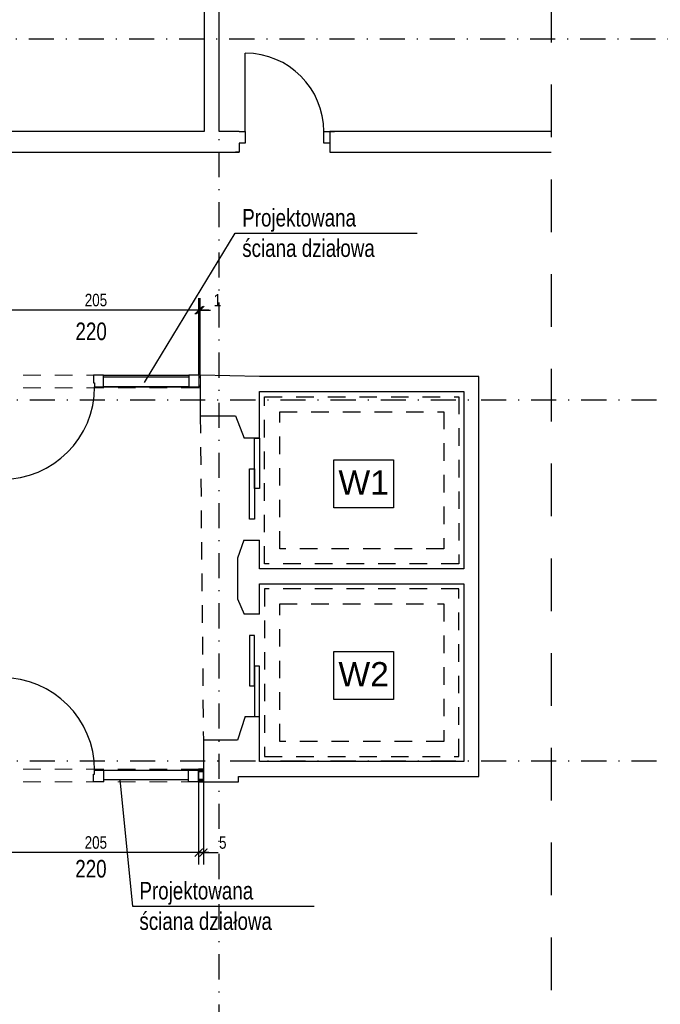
# Model space of a CAD drawing. Header units: metres. Extents: x -1395 to 3805, y -1606 to 1418.
# Tile 5 of 11: x 817 to 1456, y -583 to 399. Entities that reach past the tile are written whole.
import ezdxf

# ---------------------------------------------------------------- set-up
doc = ezdxf.new("R2010")
doc.units = ezdxf.units.M
doc.header["$LTSCALE"] = 50
doc.header["$MEASUREMENT"] = 0
doc.linetypes.add('DO', pattern=[1, 0.5, -0.24, 0.02, -0.24])
doc.linetypes.add('DP', pattern=[0.63, 0.35, -0.28])
for name, color, linetype in [('A_ściany proj', 7, 'Continuous'), ('BS_lpd', 1, 'DP'), ('BS_wym', 1, 'Continuous'), ('BZ_odn', 1, 'Continuous'), ('BZ_osd', 1, 'DO'), ('BZ_txs', 2, 'Continuous'), ('k3_projektowane sciany', 2, 'Continuous'), ('k3_sciany istn', 1, 'DP')]:
    doc.layers.add(name, color=color, linetype=linetype)
doc.styles.add('BIKTS', font='bikromsw.shx', dxfattribs={"width": 0.85})
doc.styles.add('BIKWYM', font='bikromsw.shx', dxfattribs={"width": 0.8})
doc.styles.add('GENERATED_STYLE_1', font='arial.ttf')
doc.dimstyles.new('BS_KP_50', dxfattribs={"dimscale": 0.5, "dimtxt": 25, "dimasz": 16, "dimexe": 24, "dimexo": 0, "dimgap": 0, "dimtad": 0, "dimdec": 1, "dimrnd": 0.5, "dimzin": 9, "dimdsep": 46, "dimtxsty": 'BIKWYM', "dimblk": 'ARCHTICK', "dimblk1": 'ARCHTICK', "dimblk2": 'WYM-KP', "dimcen": 0, "dimdle": 20, "dimclrd": 256, "dimclre": 256, "dimclrt": 7, "dimadec": 0, "dimazin": 0, "dimtfac": 0.033333, "dimtdec": 1, "dimtmove": 0, "dimatfit": 3, "dimldrblk": 'ARCHTICK', "dimfxl": 1, "dimtvp": 0.8, "dimtfillclr": 256, "dimtolj": 1, "dimarcsym": 0})
doc.dimstyles.new('BZ_BGR_50', dxfattribs={"dimscale": 0.5, "dimtxt": 25, "dimasz": 1.666667, "dimexe": 0, "dimexo": 0, "dimgap": 0, "dimtad": 0, "dimdec": 1, "dimrnd": 0.5, "dimzin": 9, "dimdsep": 46, "dimtxsty": 'BIKWYM', "dimblk": 'NONE', "dimcen": 0, "dimse1": 1, "dimse2": 1, "dimclrd": 256, "dimclre": 256, "dimclrt": 7, "dimadec": 0, "dimazin": 0, "dimtfac": 0.033333, "dimtdec": 1, "dimtmove": 0, "dimatfit": 3, "dimldrblk": 'NONE', "dimfxl": 1, "dimtvp": 0.8, "dimtolj": 1, "dimarcsym": 0})

# ---------------------------------------------------------------- blocks, each defined once
blk = doc.blocks.new('_ArchTick')
at = {"color": 0, "linetype": 'ByBlock', "const_width": 0.15}
blk.add_lwpolyline([(-0.5, -0.5), (0.5, 0.5)], dxfattribs=at)
blk = doc.blocks.new('*D211')
at = {"layer": 'BS_wym', "lineweight": -2}
for p, q in [((790.38, 63.31), (790.38, 121)), ((995.38, 44.11), (995.38, 121)), ((1005.38, 109), (780.38, 109))]:
    blk.add_line(p, q, dxfattribs=at)
at = {"layer": 'Defpoints', "color": 0}
for p in [(790.38, 109), (790.38, 63.31), (995.38, 44.11)]:
    blk.add_point(p, dxfattribs=at)
at = {"layer": 'BS_wym', "lineweight": -2, "xscale": 8, "yscale": 8, "zscale": 8, "rotation": 180}
blk.add_blockref('_ArchTick', (790.38, 109), dxfattribs=at)
at = {"layer": 'BS_wym', "lineweight": -2, "xscale": 8, "yscale": 8, "zscale": 8}
blk.add_blockref('_ArchTick', (995.38, 109), dxfattribs=at)
at = {"layer": 'BS_wym', "color": 7, "insert": (892.88, 119), "char_height": 12.5, "attachment_point": 5, "style": 'BIKWYM'}
blk.add_mtext('\\A1;205', dxfattribs=at)
blk = doc.blocks.new('WYM-KP')
blk.add_hatch(color=256).paths.add_polyline_path([(-3, 0, 1), (3, 0, 1)])
blk.add_circle((0, 0), 3)
blk = doc.blocks.new('*D212')
at = {"layer": 'BS_wym', "lineweight": -2}
for p, q in [((995.38, 44.11), (995.38, 121)), ((996.88, 44.11), (996.88, 121)), ((995.38, 109), (987.38, 109)), ((995.38, 109), (996.88, 109)), ((996.88, 109), (1007.26, 109))]:
    blk.add_line(p, q, dxfattribs=at)
at = {"layer": 'Defpoints', "color": 0}
for p in [(996.88, 109), (995.38, 44.11), (996.88, 44.11)]:
    blk.add_point(p, dxfattribs=at)
at = {"layer": 'BS_wym', "lineweight": -2, "xscale": 8, "yscale": 8, "zscale": 8}
blk.add_blockref('_ArchTick', (995.38, 109), dxfattribs=at)
at = {"layer": 'BS_wym', "lineweight": -2, "xscale": 8, "yscale": 8, "zscale": 8, "rotation": 180}
blk.add_blockref('_ArchTick', (996.88, 109), dxfattribs=at)
at = {"layer": 'BS_wym', "color": 7, "insert": (1014.07, 119), "char_height": 12.5, "attachment_point": 5, "style": 'BIKWYM'}
blk.add_mtext('\\A1;1', dxfattribs=at)
blk = doc.blocks.new('*D213')
at = {"layer": 'BS_wym', "lineweight": -2}
for p, q in [((995.28, -361.33), (995.28, -443.99)), ((790.28, -369.29), (790.28, -443.99)), ((1005.28, -431.99), (780.28, -431.99))]:
    blk.add_line(p, q, dxfattribs=at)
at = {"layer": 'Defpoints', "color": 0}
for p in [(995.28, -361.33), (790.28, -369.29), (790.28, -431.99)]:
    blk.add_point(p, dxfattribs=at)
at = {"layer": 'BS_wym', "lineweight": -2, "xscale": 8, "yscale": 8, "zscale": 8, "rotation": 180}
blk.add_blockref('_ArchTick', (790.28, -431.99), dxfattribs=at)
at = {"layer": 'BS_wym', "lineweight": -2, "xscale": 8, "yscale": 8, "zscale": 8}
blk.add_blockref('_ArchTick', (995.28, -431.99), dxfattribs=at)
at = {"layer": 'BS_wym', "color": 7, "insert": (892.78, -421.99), "char_height": 12.5, "attachment_point": 5, "style": 'BIKWYM'}
blk.add_mtext('\\A1;205', dxfattribs=at)
blk = doc.blocks.new('*D214')
at = {"layer": 'BS_wym', "lineweight": -2}
for p, q in [((995.28, -361.33), (995.28, -443.99)), ((999.98, -361.33), (999.98, -443.99)), ((995.28, -431.99), (987.28, -431.99)), ((995.28, -431.99), (999.98, -431.99)), ((999.98, -431.99), (1014.65, -431.99))]:
    blk.add_line(p, q, dxfattribs=at)
at = {"layer": 'Defpoints', "color": 0}
for p in [(995.28, -361.33), (999.98, -361.33), (999.98, -431.99)]:
    blk.add_point(p, dxfattribs=at)
at = {"layer": 'BS_wym', "lineweight": -2, "xscale": 8, "yscale": 8, "zscale": 8}
blk.add_blockref('_ArchTick', (995.28, -431.99), dxfattribs=at)
at = {"layer": 'BS_wym', "lineweight": -2, "xscale": 8, "yscale": 8, "zscale": 8, "rotation": 180}
blk.add_blockref('_ArchTick', (999.98, -431.99), dxfattribs=at)
at = {"layer": 'BS_wym', "color": 7, "insert": (1019.32, -421.99), "char_height": 12.5, "attachment_point": 5, "style": 'BIKWYM'}
blk.add_mtext('\\A1;5', dxfattribs=at)
blk = doc.blocks.new('_None')

msp = doc.modelspace()

# ---------------------------------------------------------------- hatches: boundary and pattern name
at = {"layer": 'k3_projektowane sciany', "linetype": 'DP', "lineweight": 5}
h = msp.add_hatch(dxfattribs=at)
h.set_pattern_fill('FP_65', color=256, scale=100, style=0, pattern_type=2)
h.set_pattern_definition([(45, (-17397.23, -4431.543), (-5.7024626, 5.7024626), []), (45, (-17391.528, -4431.543), (-5.7024626, 5.7024626), [4.0323, -2.0161])])
h.paths.add_polyline_path([(995.38, 42.86), (995.38, 41.61), (996.88, 41.61), (996.88, 42.86)])

# ---------------------------------------------------------------- linework, layer by layer
at = {"layer": 'A_ściany proj', "color": 30, "linetype": 'Continuous', "lineweight": 13}
for p, q in [((985.28, -349.83), (900.28, -349.83)), ((985.28, -361.33), (985.28, -349.83))]:
    msp.add_line(p, q, dxfattribs=at)
at = {"layer": 'BS_lpd', "ltscale": 3}
msp.add_line((1346.74, 995.42), (1346.74, -840.71), dxfattribs=at)
at = {"layer": 'BZ_osd'}
for p, q in [((1015.74, -908.39), (1015.74, 1056.3)), ((2700.84, 379.21), (-1149.82, 379.21)), ((2701.85, 19.21), (-1149.82, 19.21)), ((2701.85, -340.79), (-1149.82, -340.79))]:
    msp.add_line(p, q, dxfattribs=at)
at = {"layer": 'k3_projektowane sciany', "linetype": 'DP', "lineweight": 5}
for p, q in [((995.38, 44.11), (790.38, 44.11)), ((995.38, 44.11), (995.38, 42.86)), ((995.38, 32.61), (995.38, 44.11)), ((995.38, 44.11), (995.38, 42.86)), ((996.88, 42.86), (995.38, 42.86)), ((995.38, 42.86), (995.38, 41.61)), ((995.38, 42.86), (995.38, 41.61)), ((996.88, 41.61), (995.38, 41.61)), ((995.38, 41.61), (995.38, 34.11)), ((995.38, 41.61), (995.38, 34.11)), ((995.38, 31.61), (790.38, 31.61)), ((995.38, 34.11), (996.88, 34.11)), ((995.38, 34.11), (995.38, 32.86)), ((995.38, 34.11), (995.38, 32.86)), ((995.38, 32.86), (996.88, 32.86)), ((995.38, 32.86), (995.38, 32.61)), ((995.38, 32.86), (995.38, 32.61)), ((995.38, 32.61), (995.38, 31.61)), ((995.28, -348.83), (790.28, -348.83)), ((995.28, -361.33), (790.28, -361.33))]:
    msp.add_line(p, q, dxfattribs=at)
at = {"layer": 'k3_projektowane sciany', "color": 252, "linetype": 'Continuous'}
for p, q in [((890.38, 44.11), (890.38, 36.61)), ((900.38, 44.11), (890.38, 44.11)), ((900.38, 32.61), (900.38, 44.11)), ((900.38, 44.11), (985.38, 44.11)), ((900.38, 32.61), (900.38, 44.11)), ((985.38, 42.31), (900.38, 42.31)), ((995.38, 44.11), (985.38, 44.11)), ((985.38, 44.11), (985.38, 32.61)), ((985.38, 44.11), (985.38, 32.61)), ((890.38, 36.61), (891.58, 36.61)), ((891.58, 36.61), (891.58, 32.61)), ((891.58, 32.61), (900.38, 32.61)), ((985.38, 32.61), (900.38, 32.61)), ((900.38, 32.61), (985.38, 32.61)), ((985.38, 32.61), (995.38, 32.61)), ((891.48, -353.83), (891.48, -349.83)), ((891.48, -349.83), (900.28, -349.83)), ((900.28, -349.83), (900.28, -361.33)), ((900.28, -349.83), (900.28, -361.33)), ((900.28, -349.83), (985.28, -349.83)), ((985.28, -349.83), (995.28, -349.83)), ((985.28, -361.33), (985.28, -349.83)), ((995.28, -350.08), (995.28, -349.83)), ((995.28, -350.08), (995.28, -349.83)), ((995.28, -351.33), (995.28, -350.08)), ((995.28, -351.33), (995.28, -350.08)), ((890.28, -361.33), (890.28, -353.83)), ((890.28, -353.83), (891.48, -353.83)), ((900.28, -361.33), (890.28, -361.33)), ((985.28, -359.53), (900.28, -359.53)), ((995.28, -361.33), (985.28, -361.33)), ((995.28, -361.33), (995.28, -360.08)), ((995.28, -361.33), (995.28, -360.08))]:
    msp.add_line(p, q, dxfattribs=at)
at = {"layer": 'k3_projektowane sciany', "linetype": 'Continuous'}
for p, q in [((995.28, -349.83), (995.28, -348.83)), ((999.98, -348.83), (995.28, -348.83)), ((995.28, -349.83), (995.28, -361.33)), ((999.98, -350.08), (995.28, -350.08)), ((999.98, -351.33), (995.28, -351.33)), ((995.28, -358.83), (995.28, -351.33)), ((995.28, -358.83), (995.28, -351.33)), ((996.16, -351.33), (997.41, -350.08)), ((997.41, -350.08), (998.66, -348.83)), ((999.98, -350.08), (999.98, -348.83)), ((999.98, -351.33), (999.98, -350.08)), ((999.98, -358.83), (999.98, -351.33)), ((995.28, -358.83), (999.98, -358.83)), ((995.28, -360.08), (995.28, -358.83)), ((995.28, -360.08), (995.28, -358.83)), ((995.28, -360.08), (999.98, -360.08)), ((995.28, -361.33), (999.98, -361.33)), ((997.56, -361.33), (998.81, -360.08)), ((998.81, -360.08), (999.98, -358.92)), ((999.98, -360.08), (999.98, -358.83)), ((999.98, -361.33), (999.98, -360.08))]:
    msp.add_line(p, q, dxfattribs=at)
at = {"layer": 'k3_projektowane sciany', "linetype": 'DP', "lineweight": 5, "flags": 128}
for points in [[(996.88, 44.11), (995.38, 44.11)], [(996.88, 44.11), (996.88, 42.86)], [(996.88, 42.86), (996.88, 41.61)], [(996.88, 41.61), (996.88, 34.11)], [(995.38, 31.61), (996.88, 31.61)], [(996.88, 34.11), (996.88, 32.86)], [(996.88, 32.86), (996.88, 31.61)]]:
    msp.add_lwpolyline(points, dxfattribs=at)
at = {"layer": 'k3_projektowane sciany', "color": 252, "linetype": 'Continuous'}
for centre, start, end in [((799.18, 32.61), 270, 0), ((799.08, -349.83), 0, 90)]:
    msp.add_arc(centre, 92.4, start, end, dxfattribs=at)
at = {"layer": 'k3_sciany istn', "linetype": 'Continuous'}
for p, q in [((1041.82, 287.01), (1041.82, 365.27)), ((1035.82, 287.01), (1031.12, 287.01)), ((1035.82, 287.01), (1031.12, 287.01)), ((1035.82, 287.01), (1041.82, 287.01)), ((1041.82, 287.01), (1041.82, 275.51)), ((1120.08, 275.51), (1120.08, 287.01)), ((1120.08, 287.01), (1126.08, 287.01)), ((1126.08, 287.01), (1130.78, 287.01)), ((1126.08, 287.01), (1126.08, 275.51)), ((1126.08, 287.01), (1126.08, 275.51)), ((1126.08, 287.01), (1126.08, 275.51)), ((1126.08, 287.01), (1130.78, 287.01)), ((1035.82, 275.51), (1035.82, 266.71)), ((1041.82, 275.51), (1035.82, 275.51)), ((1035.82, 275.51), (1035.82, 266.71)), ((1126.08, 275.51), (1120.08, 275.51)), ((1126.08, 275.51), (1126.08, 266.71)), ((1126.08, 275.51), (1126.08, 266.71)), ((1035.82, 266.71), (1032.12, 266.71)), ((1035.82, 266.71), (1032.12, 266.71)), ((1126.08, 266.71), (1129.78, 266.71)), ((1126.08, 266.71), (1129.78, 266.71)), ((1056.08, -18.81), (1040.68, -18.81)), ((1051.08, -68.81), (1051.08, -18.81)), ((1051.08, -18.81), (1056.08, -18.81)), ((1056.08, -18.81), (1056.08, -68.81)), ((1130.09, -40.38), (1189.46, -40.38)), ((1130.09, -88.09), (1130.09, -40.38)), ((1189.46, -40.38), (1189.46, -88.09)), ((1046.08, -99.4), (1046.08, -49.4)), ((1046.08, -49.4), (1051.08, -49.4)), ((1051.08, -49.4), (1051.08, -99.4)), ((1056.08, -68.81), (1051.08, -68.81)), ((1189.46, -88.09), (1130.09, -88.09)), ((1051.08, -99.4), (1046.08, -99.4)), ((1040.38, -120.31), (1056.08, -120.31)), ((1056.08, -194.12), (1040.59, -194.12)), ((1046.08, -215.52), (1046.08, -265.52)), ((1051.08, -215.52), (1046.08, -215.52)), ((1051.08, -265.52), (1051.08, -215.52)), ((1130.09, -231.53), (1189.46, -231.53)), ((1130.09, -279.24), (1130.09, -231.53)), ((1189.46, -231.53), (1189.46, -279.24)), ((1051.08, -246.12), (1051.08, -296.12)), ((1056.08, -246.12), (1051.08, -246.12)), ((1056.08, -296.12), (1056.08, -246.12)), ((1046.08, -265.52), (1051.08, -265.52)), ((1189.46, -279.24), (1130.09, -279.24)), ((1041.79, -296.12), (1056.08, -296.12)), ((1051.08, -296.12), (1056.08, -296.12))]:
    msp.add_line(p, q, dxfattribs=at)
at = {"layer": 'k3_sciany istn', "linetype": 'DP'}
for p, q in [((1061.08, 22.71), (1254.68, 22.71)), ((1061.08, -144.04), (1061.08, 22.71)), ((1254.68, 22.71), (1254.68, -144.04)), ((996.88, 3.71), (999.98, -319.83)), ((1076.08, -129.04), (1076.08, 7.71)), ((1076.08, 7.71), (1239.68, 7.71)), ((1239.68, 7.71), (1239.68, -129.04)), ((1239.68, -129.04), (1076.08, -129.04)), ((1254.68, -144.04), (1061.08, -144.04)), ((1254.68, -169.04), (1061.08, -169.04)), ((1061.08, -169.04), (1061.08, -336.11)), ((1254.68, -336.11), (1254.68, -169.04)), ((1076.08, -321.11), (1076.08, -184.04)), ((1076.08, -184.04), (1239.68, -184.04)), ((1239.68, -184.04), (1239.68, -321.11)), ((1239.68, -321.11), (1076.08, -321.11)), ((1061.08, -336.11), (1254.68, -336.11))]:
    msp.add_line(p, q, dxfattribs=at)
at = {"layer": 'k3_sciany istn', "linetype": 'Continuous', "flags": 128}
for points in [[(1000.74, 916.81), (1000.74, 287.01)], [(1015.74, 287.01), (1015.74, 916.81)], [(1000.74, 287.01), (476.44, 287.01)], [(1035.82, 287.01), (1015.74, 287.01)], [(1346.74, 287.01), (1126.08, 287.01)], [(476.44, 266.71), (1035.82, 266.71)], [(1126.08, 266.71), (1346.74, 266.71)], [(1056.08, 42.71), (996.88, 44.11)], [(996.88, 44.11), (996.88, 3.71)], [(1274.68, 42.71), (1056.08, 42.71)], [(1274.68, 27.71), (1274.68, 42.71)], [(1056.08, 27.71), (1259.68, 27.71)], [(1056.08, -18.81), (1056.08, 27.71)], [(1259.68, 27.71), (1259.68, -149.04)], [(1274.68, -356.11), (1274.68, 27.71)], [(996.88, 3.71), (1031.88, 3.71)], [(1031.88, 3.71), (1040.68, -18.81)], [(1040.38, -120.31), (1034.16, -138.26)], [(1056.08, -149.04), (1056.08, -120.31)], [(1034.16, -138.26), (1034.16, -178.76)], [(1259.68, -149.04), (1056.08, -149.04)], [(1056.08, -194.12), (1056.08, -164.04)], [(1056.08, -164.04), (1259.68, -164.04)], [(1259.68, -164.04), (1259.68, -341.11)], [(1034.16, -178.76), (1040.59, -194.12)], [(1041.79, -296.12), (1033.88, -319.83)], [(1056.08, -341.11), (1056.08, -296.12)], [(1033.88, -319.83), (999.98, -319.83)], [(999.98, -319.83), (999.98, -361.33)], [(1259.68, -341.11), (1056.08, -341.11)], [(999.98, -361.33), (1034.97, -361.33)], [(1034.97, -361.33), (1034.97, -356.11)], [(1034.97, -356.11), (1056.08, -356.11)], [(1056.08, -356.11), (1274.68, -356.11)]]:
    msp.add_lwpolyline(points, dxfattribs=at)
at = {"layer": 'k3_sciany istn', "linetype": 'Continuous'}
msp.add_arc((1041.82, 287.01), 78.27, 0, 90, dxfattribs=at)

# ---------------------------------------------------------------- texts
at = {"layer": 'BZ_txs', "style": 'BIKTS', "width": 0.8}
for s, p in [('Projektowana', (1038.74, 192.42)), ('ściana działowa', (1038.74, 162.06)), ('220', (872.47, 79.14)), ('220', (872.25, -456.8)), ('Projektowana', (936.22, -478.73)), ('ściana działowa', (936.22, -509.09))]:
    msp.add_text(s, height=17.5, dxfattribs=at).set_placement(p)
at = {"layer": 'k3_sciany istn', "linetype": 'Continuous', "style": 'GENERATED_STYLE_1'}
for s, p in [('W1', (1134.68, -74.86)), ('W2', (1134.68, -266.01))]:
    msp.add_text(s, height=23.999, dxfattribs=at).set_placement(p)

# ---------------------------------------------------------------- dimensions: what is measured, and where the dimension line sits
at = {"layer": 'BS_wym'}
for base, p1, p2, picture, middle in [((790.38, 109), (995.38, 44.11), (790.38, 63.31), '*D211', (892.88, 119)), ((996.88307452, 109.00129717), (995.38307452, 44.1057295), (996.88307452, 44.1057295), '*D212', (1014.07355071, 119.00129717)), ((790.28, -431.99), (995.28, -361.33), (790.28, -369.29), '*D213', (892.78, -421.99)), ((999.98, -431.99), (995.28, -361.33), (999.98, -361.33), '*D214', (1019.32, -421.99))]:
    dim = msp.add_linear_dim(base=base, p1=p1, p2=p2, dimstyle='BS_KP_50', override={"dimdec": 0, "dimrnd": 1, "dimatfit": 1}, dxfattribs=at)
    dim.commit()
    dim.dimension.update_dxf_attribs({"geometry": picture, "text_midpoint": middle})

# ---------------------------------------------------------------- leaders
at = {"layer": 'BZ_odn'}
for points in [[(941.2, 36.91), (1031.74, 185.69), (1213.08, 185.69)], [(916.58, -359.53), (929.22, -485.46), (1110.56, -485.46)]]:
    msp.add_leader(points, dimstyle='BZ_BGR_50', dxfattribs=at)

doc.saveas('drawing.dxf')
